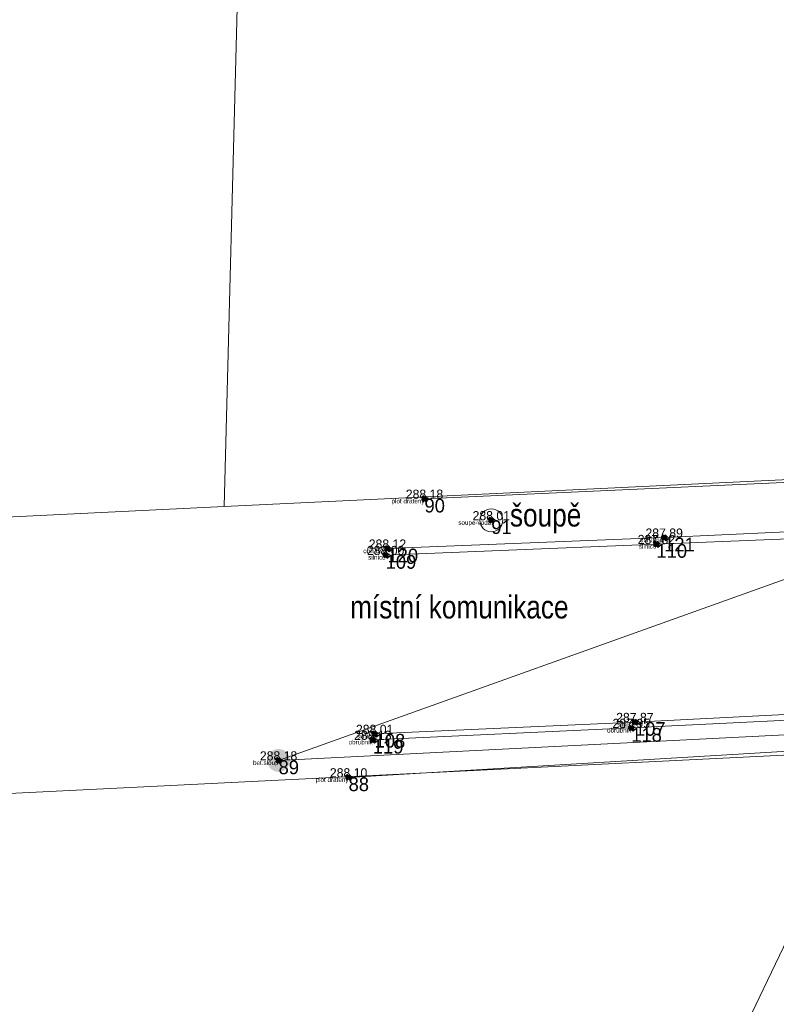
# Model space of a CAD drawing. Header units: metres. Extents: x -456675 to -456487, y -1112395 to -1112217.
# Tile 5 of 14: x -456598 to -456581, y -1112311 to -1112289. Entities that reach past the tile are written whole.
import ezdxf
from ezdxf.enums import TextEntityAlignment as Align

# ---------------------------------------------------------------- set-up
doc = ezdxf.new("R2010")
doc.units = ezdxf.units.M
doc.header["$MEASUREMENT"] = 0
for name, color, linetype, lineweight in [('Cislo_bodu', 1, 'Continuous', 0), ('g_CETIN', 106, 'Continuous', 0), ('g_elektrina', 6, 'Continuous', 0), ('g_komunikace', 7, 'Continuous', 0), ('g_obrubnik', 236, 'Continuous', 0), ('g_ploty', 4, 'Continuous', 0), ('g_voda', 3, 'Continuous', 0), ('Katastralni_mapa', 9, 'Continuous', 0), ('Kod_bodu', 191, 'Continuous', 0), ('Vyska_bodu', 31, 'Continuous', 0), ('Znacka_bodu', 7, 'Continuous', 0)]:
    doc.layers.add(name, color=color, linetype=linetype, lineweight=lineweight)
doc.styles.add('Style-Arial Narrow', font='txt')
doc.styles.add('Style-CS_working', font='CS_working.shx')
doc.linetypes.add('2.123', pattern='A,5,[7,dgnlstyle-UGEO_VP.shx,S=0.0112,R=0,X=0,Y=0],5', length=10)
doc.linetypes.add('6.6024', pattern='A,1,-2,2,-5,[7,dgnlstyle-UGEO_E.shx,S=0.048,R=0,X=0,Y=0],-5,2,-2,1', length=20)
doc.linetypes.add('6.7024', pattern='A,1,-2,2,-5,[13,dgnlstyle-UGEO_E.shx,S=0.04799200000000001,R=0,X=0,Y=0],-5,2,-2,1', length=20)

# ---------------------------------------------------------------- blocks, each defined once
blk = doc.blocks.new('6.010_1')
at = {"layer": 'g_elektrina'}
h = blk.add_hatch(color=256, dxfattribs=at)
edge = h.paths.add_edge_path()
edge.add_arc((0, 0), 0.5, 0, 360)
blk = doc.blocks.new('6.140')
at = {"layer": 'g_voda'}
blk.add_circle((0, 0), 0.5, dxfattribs=at)

msp = doc.modelspace()

# ---------------------------------------------------------------- linework, layer by layer
at = {"layer": 'g_CETIN', "linetype": '6.7024', "ltscale": 0.5}
msp.add_line((-456591.85, -1112305.42, 288.18), (-456577.53, -1112300.29, 287.81), dxfattribs=at)
at = {"layer": 'g_elektrina', "linetype": '6.6024'}
msp.add_line((-456591.85, -1112305.42, 288.18), (-456562.97, -1112303.96, 286.38), dxfattribs=at)
at = {"layer": 'g_komunikace'}
msp.add_polyline3d([(-456589.51, -1112300.93, 288), (-456583.59, -1112300.69, 287.82), (-456578.53, -1112300.49, 287.7), (-456578.5, -1112302.33, 287.69), (-456578.75, -1112302.36, 287.71), (-456578.68, -1112303.1, 287.7200000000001), (-456578.57, -1112303.16, 287.69), (-456578.49, -1112304.3, 287.71), (-456584.06, -1112304.58, 287.87), (-456589.75, -1112304.84, 288.01)], dxfattribs=at)
at = {"layer": 'g_obrubnik', "extrusion": (0.04901577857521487, -0.4466760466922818, 0.8933520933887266), "elevation": 474717.2842081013, "flags": 128}
msp.add_lwpolyline([(-575195.2439673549, -943128.0915280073), (-575189.5993201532, -943128.4921000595), (-575183.952491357, -943128.8704181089)], dxfattribs=at)
at = {"layer": 'g_obrubnik'}
msp.add_polyline3d([(-456589.47, -1112300.79, 288.12), (-456583.42, -1112300.55, 287.89), (-456578.38, -1112300.31, 287.82), (-456578.38, -1112302.27, 287.78)], dxfattribs=at)
at = {"layer": 'g_ploty', "linetype": '2.123', "ltscale": 0.5}
for points in [[(-456588.66, -1112299.7, 288.18), (-456577.12, -1112299.18, 287.75), (-456570.18, -1112298.84, 287.48), (-456563.86, -1112298.52, 287.24), (-456563.69, -1112291.41, 287.21), (-456563.68, -1112287.66, 287.98)], [(-456564.24, -1112317.5, 286.3), (-456564.14, -1112310.05, 286.59), (-456564.09, -1112304.42, 286.78), (-456570.24, -1112304.71, 287.1), (-456578.76, -1112305.1, 287.73), (-456590.32, -1112305.79, 288.1)]]:
    msp.add_polyline3d(points, dxfattribs=at)
at = {"layer": 'Katastralni_mapa', "color": 9, "linetype": 'Continuous', "lineweight": 0, "flags": 128}
for points in [[(-456592.74, -1112288.41), (-456593.04, -1112299.87)], [(-456563.92, -1112298.48), (-456593.04, -1112299.87)], [(-456593.04, -1112299.87), (-456598.86, -1112300.15)], [(-456600.55, -1112306.28), (-456578.75, -1112305.2)], [(-456590.54, -1112329.78), (-456578.75, -1112305.2)]]:
    msp.add_lwpolyline(points, dxfattribs=at)
at = {"layer": 'Znacka_bodu', "color": 7, "linetype": 'Continuous', "lineweight": 70}
for p, q in [((-456588.66, -1112299.7, 288.18), (-456588.71, -1112299.65, 288.18)), ((-456588.66, -1112299.7, 288.18), (-456588.71, -1112299.75, 288.18)), ((-456588.66, -1112299.7, 288.18), (-456588.61, -1112299.65, 288.18)), ((-456588.66, -1112299.7, 288.18), (-456588.61, -1112299.75, 288.18)), ((-456587.2, -1112300.17, 288.01), (-456587.25, -1112300.12, 288.01)), ((-456587.2, -1112300.17, 288.01), (-456587.25, -1112300.22, 288.01)), ((-456587.2, -1112300.17, 288.01), (-456587.15, -1112300.12, 288.01)), ((-456587.2, -1112300.17, 288.01), (-456587.15, -1112300.22, 288.01)), ((-456583.42, -1112300.55, 287.89), (-456583.47, -1112300.5, 287.89)), ((-456583.42, -1112300.55, 287.89), (-456583.47, -1112300.6, 287.89)), ((-456583.42, -1112300.55, 287.89), (-456583.37, -1112300.5, 287.89)), ((-456583.42, -1112300.55, 287.89), (-456583.37, -1112300.6, 287.89)), ((-456589.47, -1112300.79, 288.12), (-456589.52, -1112300.74, 288.12)), ((-456589.47, -1112300.79, 288.12), (-456589.52, -1112300.84, 288.12)), ((-456589.47, -1112300.79, 288.12), (-456589.42, -1112300.74, 288.12)), ((-456589.47, -1112300.79, 288.12), (-456589.42, -1112300.84, 288.12)), ((-456583.59, -1112300.69, 287.82), (-456583.64, -1112300.64, 287.82)), ((-456583.59, -1112300.69, 287.82), (-456583.64, -1112300.74, 287.82)), ((-456583.59, -1112300.69, 287.82), (-456583.54, -1112300.64, 287.82)), ((-456583.59, -1112300.69, 287.82), (-456583.54, -1112300.74, 287.82)), ((-456589.51, -1112300.93, 288), (-456589.56, -1112300.88, 288)), ((-456589.51, -1112300.93, 288), (-456589.56, -1112300.98, 288)), ((-456589.51, -1112300.93, 288), (-456589.46, -1112300.88, 288)), ((-456589.51, -1112300.93, 288), (-456589.46, -1112300.98, 288)), ((-456584.14, -1112304.71, 287.95), (-456584.19, -1112304.66, 287.95)), ((-456584.14, -1112304.71, 287.95), (-456584.09, -1112304.66, 287.95)), ((-456584.06, -1112304.58, 287.87), (-456584.11, -1112304.53, 287.87)), ((-456584.06, -1112304.58, 287.87), (-456584.11, -1112304.63, 287.87)), ((-456584.06, -1112304.58, 287.87), (-456584.01, -1112304.53, 287.87)), ((-456584.06, -1112304.58, 287.87), (-456584.01, -1112304.63, 287.87)), ((-456589.79, -1112304.97, 288.13), (-456589.84, -1112304.92, 288.13)), ((-456589.75, -1112304.84, 288.01), (-456589.8, -1112304.79, 288.01)), ((-456589.75, -1112304.84, 288.01), (-456589.8, -1112304.89, 288.01)), ((-456589.79, -1112304.97, 288.13), (-456589.74, -1112304.92, 288.13)), ((-456589.75, -1112304.84, 288.01), (-456589.7, -1112304.79, 288.01)), ((-456589.75, -1112304.84, 288.01), (-456589.7, -1112304.89, 288.01)), ((-456584.14, -1112304.71, 287.95), (-456584.19, -1112304.76, 287.95)), ((-456584.14, -1112304.71, 287.95), (-456584.09, -1112304.76, 287.95)), ((-456589.79, -1112304.97, 288.13), (-456589.84, -1112305.02, 288.13)), ((-456589.79, -1112304.97, 288.13), (-456589.74, -1112305.02, 288.13)), ((-456591.85, -1112305.42, 288.18), (-456591.9, -1112305.37, 288.18)), ((-456591.85, -1112305.42, 288.18), (-456591.9, -1112305.47, 288.18)), ((-456591.85, -1112305.42, 288.18), (-456591.8, -1112305.37, 288.18)), ((-456591.85, -1112305.42, 288.18), (-456591.8, -1112305.47, 288.18)), ((-456590.32, -1112305.79, 288.1), (-456590.37, -1112305.74, 288.1)), ((-456590.32, -1112305.79, 288.1), (-456590.27, -1112305.74, 288.1)), ((-456590.32, -1112305.79, 288.1), (-456590.37, -1112305.84, 288.1)), ((-456590.32, -1112305.79, 288.1), (-456590.27, -1112305.84, 288.1))]:
    msp.add_line(p, q, dxfattribs=at)

# ---------------------------------------------------------------- block references
at = {"layer": 'g_elektrina', "xscale": 0.5, "yscale": 0.5, "zscale": 0.5}
msp.add_blockref('6.010_1', (-456591.85, -1112305.42, 288.18), dxfattribs=at)
at = {"layer": 'g_voda', "xscale": 0.5, "yscale": 0.5, "zscale": 0.5}
msp.add_blockref('6.140', (-456587.2, -1112300.17, 288.01), dxfattribs=at)

# ---------------------------------------------------------------- texts
at = {"layer": 'Cislo_bodu', "color": 1, "linetype": 'Continuous', "lineweight": 0, "style": 'Style-CS_working'}
for s, p in [('90', (-456588.66, -1112299.7, 288.18)), ('91', (-456587.2, -1112300.17, 288.01)), ('121', (-456583.42, -1112300.55, 287.89)), ('120', (-456589.47, -1112300.79, 288.12)), ('110', (-456583.59, -1112300.69, 287.82)), ('109', (-456589.51, -1112300.93, 288)), ('118', (-456584.14, -1112304.71, 287.95)), ('107', (-456584.06, -1112304.58, 287.87)), ('108', (-456589.75, -1112304.84, 288.01)), ('119', (-456589.79, -1112304.97, 288.13)), ('89', (-456591.85, -1112305.42, 288.18)), ('88', (-456590.32, -1112305.79, 288.1))]:
    msp.add_text(s, height=0.3, dxfattribs=at).set_placement(p, align=Align.TOP_LEFT)
at = {"layer": 'g_komunikace', "style": 'Style-Arial Narrow'}
msp.add_text('místní komunikace', height=0.5, dxfattribs=at).set_placement((-456590.28619184, -1112301.815790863), align=Align.TOP_LEFT)
at = {"layer": 'g_voda', "style": 'Style-Arial Narrow'}
msp.add_text('šoupě', height=0.5, dxfattribs=at).set_placement((-456586.7926305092, -1112299.806667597), align=Align.TOP_LEFT)
at = {"layer": 'Kod_bodu', "color": 191, "linetype": 'Continuous', "lineweight": 0, "style": 'Style-CS_working'}
for s, p in [('plot drateny', (-456588.66, -1112299.7, 288.18)), ('soupe-voda', (-456587.2, -1112300.17, 288.01)), ('obrubnik', (-456583.42, -1112300.55, 287.89)), ('obrubnik', (-456589.47, -1112300.79, 288.12)), ('silnice', (-456583.59, -1112300.69, 287.82)), ('silnice', (-456589.51, -1112300.93, 288)), ('obrubnik', (-456584.14, -1112304.71, 287.95)), ('silnice', (-456584.06, -1112304.58, 287.87)), ('silnice', (-456589.75, -1112304.84, 288.01)), ('obrubnik', (-456589.79, -1112304.97, 288.13)), ('bet.sloup', (-456591.85, -1112305.42, 288.18)), ('plot drateny', (-456590.32, -1112305.79, 288.1))]:
    msp.add_text(s, height=0.1, dxfattribs=at).set_placement(p, align=Align.TOP_RIGHT)
at = {"layer": 'Vyska_bodu', "color": 31, "linetype": 'Continuous', "lineweight": 0, "style": 'Style-CS_working'}
for s, p in [('288.18', (-456588.66, -1112299.7, 288.18)), ('288.01', (-456587.2, -1112300.17, 288.01)), ('287.89', (-456583.42, -1112300.55, 287.89)), ('288.12', (-456589.47, -1112300.79, 288.12)), ('287.82', (-456583.59, -1112300.69, 287.82)), ('288.00', (-456589.51, -1112300.93, 288)), ('287.87', (-456584.06, -1112304.58, 287.87)), ('288.01', (-456589.75, -1112304.84, 288.01)), ('287.95', (-456584.14, -1112304.71, 287.95)), ('288.13', (-456589.79, -1112304.97, 288.13)), ('288.18', (-456591.85, -1112305.42, 288.18)), ('288.10', (-456590.32, -1112305.79, 288.1))]:
    msp.add_text(s, height=0.2, dxfattribs=at).set_placement(p, align=Align.CENTER)

doc.saveas('drawing.dxf')
